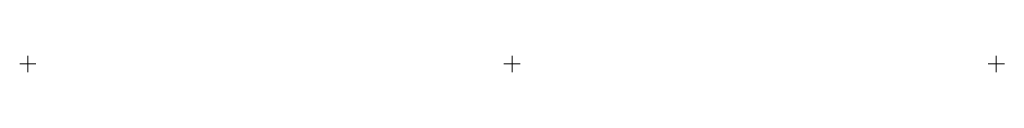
# Model space of a CAD drawing. Header units: millimetres. Extents: x 2 to 1222, y -1005 to -985.
import ezdxf

# ---------------------------------------------------------------- set-up
doc = ezdxf.new("R2010")
doc.units = ezdxf.units.MM
doc.layers.add('ref', color=4, linetype='Continuous', lineweight=5)

# ---------------------------------------------------------------- blocks, each defined once
blk = doc.blocks.new('GU20N-d')
at = {"layer": 'ref'}
for p, q in [((10, 0), (-10, 0)), ((0, -10), (0, 10)), ((610, 0), (590, 0)), ((590, 0), (610, 0)), ((600, -10), (600, 10)), ((600, 10), (600, -10)), ((1200, 10), (1200, -10)), ((1190, 0), (1210, 0))]:
    blk.add_line(p, q, dxfattribs=at)

msp = doc.modelspace()

# ---------------------------------------------------------------- block references
msp.add_blockref('GU20N-d', (11.9, -994.7))

doc.saveas('drawing.dxf')
